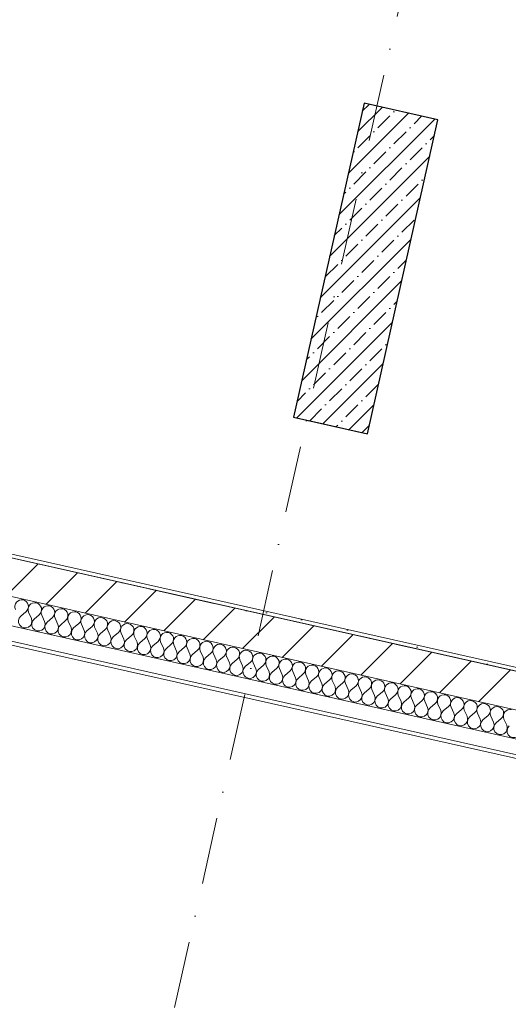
# Model space of a CAD drawing. Header units: millimetres. Extents: x -7218036 to -6881410, y 6117771 to 6219607.
# Tile 10 of 84: x -7176200 to -7173621, y 6132448 to 6137648. Entities that reach past the tile are written whole.
import ezdxf
from ezdxf.enums import TextEntityAlignment as Align

# ---------------------------------------------------------------- set-up
doc = ezdxf.new("R2010")
doc.units = ezdxf.units.MM
doc.header["$MEASUREMENT"] = 0
doc.linetypes.add('Штрихпунктирная', pattern=[670.277762, 352.777767, -176.388884, 0, -141.111112])
for name, color, linetype in [('S - МОП.АР', 7, 'Continuous'), ('АР-Стены_внешние_.АР', 7, 'Continuous'), ('АР-Стены_внутренние_пилоны.АР', 7, 'Continuous'), ('АР-Чертеж-Оси_Осевые размеры.АР', 7, 'Continuous')]:
    doc.layers.add(name, color=color, linetype=linetype)
for name, color, linetype, lineweight in [('АР-Стены_внешние_.АР_Ном._пера__1', 7, 'Continuous', 0), ('АР-Стены_внутренние_пилоны.АР_Ном._пера__1', 7, 'Continuous', 15), ('АР-Чертеж-Оси_Осевые размеры.АР_Ном._пера__120', 7, 'Continuous', 0)]:
    doc.layers.add(name, color=color, linetype=linetype, lineweight=lineweight)
doc.styles.add('РЎР“Р•РќР•Р\xa0Р\x98Р\xa0_РЎРўР\x98Р›Р¬_3', font='GOTHIC.TTF')

# ---------------------------------------------------------------- blocks, each defined once
blk = doc.blocks.new('*X17', base_point=(-6566190.3, 6562677.8))
at = {"layer": 'АР-Стены_внешние_.АР_Ном._пера__1', "color": 7, "linetype": 'Continuous', "lineweight": 0}
for p, q in [((-7176193.9, 6134498.4), (-7176166.8, 6134521.6)), ((-7176138.2, 6134485.9), (-7176152.8, 6134518.5)), ((-7176124.2, 6134482.8), (-7176097.1, 6134506)), ((-7176068.5, 6134470.3), (-7176083.1, 6134502.8)), ((-7176054.6, 6134467.1), (-7176027.4, 6134490.3)), ((-7175998.8, 6134454.6), (-7176013.4, 6134487.2)), ((-7175984.9, 6134451.5), (-7175957.7, 6134474.7)), ((-7175929.1, 6134439), (-7175943.8, 6134471.5)), ((-7175915.2, 6134435.8), (-7175888, 6134459)), ((-7175859.4, 6134423.3), (-7175874.1, 6134455.9)), ((-7175845.5, 6134420.2), (-7175818.3, 6134443.4)), ((-7175789.7, 6134407.7), (-7175804.4, 6134440.2)), ((-7175775.8, 6134404.5), (-7175748.6, 6134427.7)), ((-7175720, 6134392), (-7175734.7, 6134424.6)), ((-7175706.1, 6134388.9), (-7175678.9, 6134412.1)), ((-7175650.3, 6134376.4), (-7175665, 6134408.9)), ((-7175636.4, 6134373.2), (-7175609.2, 6134396.4)), ((-7175580.6, 6134360.7), (-7175595.3, 6134393.3)), ((-7175566.7, 6134357.6), (-7175539.5, 6134380.8)), ((-7175511, 6134345.1), (-7175525.6, 6134377.6)), ((-7175497, 6134341.9), (-7175469.8, 6134365.1)), ((-7175441.3, 6134329.4), (-7175455.9, 6134362)), ((-7175427.3, 6134326.3), (-7175400.2, 6134349.5)), ((-7175371.6, 6134313.8), (-7175386.2, 6134346.3)), ((-7175357.6, 6134310.6), (-7175330.5, 6134333.8)), ((-7175301.9, 6134298.1), (-7175316.5, 6134330.7)), ((-7175287.9, 6134295), (-7175260.8, 6134318.1)), ((-7175232.2, 6134282.4), (-7175246.8, 6134315)), ((-7175218.2, 6134279.3), (-7175191.1, 6134302.5)), ((-7175162.5, 6134266.8), (-7175177.1, 6134299.4)), ((-7175148.5, 6134263.7), (-7175121.4, 6134286.8)), ((-7175092.8, 6134251.1), (-7175107.4, 6134283.7)), ((-7175078.9, 6134248), (-7175051.7, 6134271.2)), ((-7175023.1, 6134235.5), (-7175037.7, 6134268.1)), ((-7175009.2, 6134232.4), (-7174982, 6134255.5)), ((-7174953.4, 6134219.8), (-7174968.1, 6134252.4)), ((-7174939.5, 6134216.7), (-7174912.3, 6134239.9)), ((-7174883.7, 6134204.2), (-7174898.4, 6134236.8)), ((-7174869.8, 6134201.1), (-7174842.6, 6134224.2)), ((-7174814, 6134188.5), (-7174828.7, 6134221.1)), ((-7174800.1, 6134185.4), (-7174772.9, 6134208.6)), ((-7174744.3, 6134172.9), (-7174759, 6134205.5)), ((-7174730.4, 6134169.7), (-7174703.2, 6134192.9)), ((-7174674.6, 6134157.2), (-7174689.3, 6134189.8)), ((-7174660.7, 6134154.1), (-7174633.5, 6134177.3)), ((-7174604.9, 6134141.6), (-7174619.6, 6134174.1)), ((-7174591, 6134138.4), (-7174563.8, 6134161.6)), ((-7174535.3, 6134125.9), (-7174549.9, 6134158.5)), ((-7174521.3, 6134122.8), (-7174494.1, 6134146)), ((-7174465.6, 6134110.3), (-7174480.2, 6134142.8)), ((-7174451.6, 6134107.1), (-7174424.5, 6134130.3)), ((-7174395.9, 6134094.6), (-7174410.5, 6134127.2)), ((-7174381.9, 6134091.5), (-7174354.8, 6134114.7)), ((-7174326.2, 6134079), (-7174340.8, 6134111.5)), ((-7174312.2, 6134075.8), (-7174285.1, 6134099)), ((-7174256.5, 6134063.3), (-7174271.1, 6134095.9)), ((-7174242.5, 6134060.2), (-7174215.4, 6134083.4)), ((-7174186.8, 6134047.7), (-7174201.4, 6134080.2)), ((-7174172.9, 6134044.5), (-7174145.7, 6134067.7)), ((-7174117.1, 6134032), (-7174131.7, 6134064.6)), ((-7174103.2, 6134028.9), (-7174076, 6134052.1)), ((-7174047.4, 6134016.4), (-7174062.1, 6134048.9)), ((-7174033.5, 6134013.2), (-7174006.3, 6134036.4)), ((-7173977.7, 6134000.7), (-7173992.4, 6134033.3)), ((-7173963.8, 6133997.6), (-7173936.6, 6134020.8)), ((-7173908, 6133985.1), (-7173922.7, 6134017.6)), ((-7173894.1, 6133981.9), (-7173866.9, 6134005.1)), ((-7173838.3, 6133969.4), (-7173853, 6134002)), ((-7173824.4, 6133966.3), (-7173797.2, 6133989.5)), ((-7173768.6, 6133953.7), (-7173783.3, 6133986.3)), ((-7173754.7, 6133950.6), (-7173727.5, 6133973.8)), ((-7173698.9, 6133938.1), (-7173713.6, 6133970.7)), ((-7173685, 6133935), (-7173657.8, 6133958.1)), ((-7173629.3, 6133922.4), (-7173643.9, 6133955))]:
    blk.add_line(p, q, dxfattribs=at)
for centre, start, end in [((-7176189.9, 6134548.8), 77.342, 204.2119), ((-7176189.9, 6134548.8), 310.4721, 77.342), ((-7176120.3, 6134533.1), 77.342, 204.2119), ((-7176120.3, 6134533.1), 310.4721, 77.342), ((-7176050.6, 6134517.5), 77.342, 204.2119), ((-7176050.6, 6134517.5), 310.4721, 77.342), ((-7175980.9, 6134501.8), 77.342, 204.2119), ((-7175980.9, 6134501.8), 310.4721, 77.342), ((-7176170.8, 6134471.3), 130.4721, 24.2119), ((-7176101.1, 6134455.6), 130.4721, 24.2119), ((-7175911.2, 6134486.2), 77.342, 204.2119), ((-7175911.2, 6134486.2), 310.4721, 77.342), ((-7175841.5, 6134470.5), 77.342, 204.2119), ((-7175841.5, 6134470.5), 310.4721, 77.342), ((-7175771.8, 6134454.9), 77.342, 204.2119), ((-7175771.8, 6134454.9), 310.4721, 77.342), ((-7176031.4, 6134440), 130.4721, 24.2119), ((-7175961.7, 6134424.3), 130.4721, 24.2119), ((-7175892, 6134408.7), 130.4721, 24.2119), ((-7175702.1, 6134439.2), 77.342, 204.2119), ((-7175702.1, 6134439.2), 310.4721, 77.342), ((-7175632.4, 6134423.6), 77.342, 204.2119), ((-7175632.4, 6134423.6), 310.4721, 77.342), ((-7175562.7, 6134407.9), 77.342, 204.2119), ((-7175562.7, 6134407.9), 310.4721, 77.342), ((-7175493, 6134392.3), 77.342, 204.2119), ((-7175493, 6134392.3), 310.4721, 77.342), ((-7175822.3, 6134393), 130.4721, 24.2119), ((-7175752.6, 6134377.4), 130.4721, 24.2119), ((-7175682.9, 6134361.7), 130.4721, 24.2119), ((-7175613.2, 6134346.1), 130.4721, 24.2119), ((-7175423.3, 6134376.6), 77.342, 204.2119), ((-7175423.3, 6134376.6), 310.4721, 77.342), ((-7175353.6, 6134361), 77.342, 204.2119), ((-7175353.6, 6134361), 310.4721, 77.342), ((-7175283.9, 6134345.3), 77.342, 204.2119), ((-7175283.9, 6134345.3), 310.4721, 77.342), ((-7175543.5, 6134330.4), 130.4721, 24.2119), ((-7175473.8, 6134314.8), 130.4721, 24.2119), ((-7175404.1, 6134299.1), 130.4721, 24.2119), ((-7175214.3, 6134329.7), 77.342, 204.2119), ((-7175214.3, 6134329.7), 310.4721, 77.342), ((-7175144.6, 6134314), 77.342, 204.2119), ((-7175144.6, 6134314), 310.4721, 77.342), ((-7175074.9, 6134298.4), 77.342, 204.2119), ((-7175074.9, 6134298.4), 310.4721, 77.342), ((-7175334.4, 6134283.5), 130.4721, 24.2119), ((-7175264.8, 6134267.8), 130.4721, 24.2119), ((-7175195.1, 6134252.1), 130.4721, 24.2119), ((-7175005.2, 6134282.7), 77.342, 204.2119), ((-7175005.2, 6134282.7), 310.4721, 77.342), ((-7174935.5, 6134267.1), 77.342, 204.2119), ((-7174935.5, 6134267.1), 310.4721, 77.342), ((-7174865.8, 6134251.4), 77.342, 204.2119), ((-7174865.8, 6134251.4), 310.4721, 77.342), ((-7174796.1, 6134235.8), 77.342, 204.2119), ((-7174796.1, 6134235.8), 310.4721, 77.342), ((-7175125.4, 6134236.5), 130.4721, 24.2119), ((-7175055.7, 6134220.8), 130.4721, 24.2119), ((-7174986, 6134205.2), 130.4721, 24.2119), ((-7174726.4, 6134220.1), 77.342, 204.2119), ((-7174726.4, 6134220.1), 310.4721, 77.342), ((-7174656.7, 6134204.4), 77.342, 204.2119), ((-7174656.7, 6134204.4), 310.4721, 77.342), ((-7174587, 6134188.8), 77.342, 204.2119), ((-7174587, 6134188.8), 310.4721, 77.342), ((-7174916.3, 6134189.5), 130.4721, 24.2119), ((-7174846.6, 6134173.9), 130.4721, 24.2119), ((-7174776.9, 6134158.2), 130.4721, 24.2119), ((-7174707.2, 6134142.6), 130.4721, 24.2119), ((-7174517.3, 6134173.1), 77.342, 204.2119), ((-7174517.3, 6134173.1), 310.4721, 77.342), ((-7174447.6, 6134157.5), 77.342, 204.2119), ((-7174447.6, 6134157.5), 310.4721, 77.342), ((-7174377.9, 6134141.8), 77.342, 204.2119), ((-7174377.9, 6134141.8), 310.4721, 77.342), ((-7174637.5, 6134126.9), 130.4721, 24.2119), ((-7174567.8, 6134111.3), 130.4721, 24.2119), ((-7174498.1, 6134095.6), 130.4721, 24.2119), ((-7174308.3, 6134126.2), 77.342, 204.2119), ((-7174308.3, 6134126.2), 310.4721, 77.342), ((-7174238.6, 6134110.5), 77.342, 204.2119), ((-7174238.6, 6134110.5), 310.4721, 77.342), ((-7174168.9, 6134094.9), 77.342, 204.2119), ((-7174168.9, 6134094.9), 310.4721, 77.342), ((-7174099.2, 6134079.2), 77.342, 204.2119), ((-7174099.2, 6134079.2), 310.4721, 77.342), ((-7174428.4, 6134080), 130.4721, 24.2119), ((-7174358.8, 6134064.3), 130.4721, 24.2119), ((-7174289.1, 6134048.7), 130.4721, 24.2119), ((-7174029.5, 6134063.6), 77.342, 204.2119), ((-7174029.5, 6134063.6), 310.4721, 77.342), ((-7173959.8, 6134047.9), 77.342, 204.2119), ((-7173959.8, 6134047.9), 310.4721, 77.342), ((-7173890.1, 6134032.3), 77.342, 204.2119), ((-7173890.1, 6134032.3), 310.4721, 77.342), ((-7174219.4, 6134033), 130.4721, 24.2119), ((-7174149.7, 6134017.4), 130.4721, 24.2119), ((-7174080, 6134001.7), 130.4721, 24.2119), ((-7174010.3, 6133986.1), 130.4721, 24.2119), ((-7173820.4, 6134016.6), 77.342, 204.2119), ((-7173820.4, 6134016.6), 310.4721, 77.342), ((-7173750.7, 6134001), 77.342, 204.2119), ((-7173750.7, 6134001), 310.4721, 77.342), ((-7173681, 6133985.3), 77.342, 204.2119), ((-7173681, 6133985.3), 310.4721, 77.342), ((-7173940.6, 6133970.4), 130.4721, 24.2119), ((-7173870.9, 6133954.8), 130.4721, 24.2119), ((-7173801.2, 6133939.1), 130.4721, 24.2119), ((-7173611.3, 6133969.7), 77.342, 204.2119), ((-7173731.5, 6133923.4), 130.4721, 24.2119), ((-7173661.8, 6133907.8), 130.4721, 24.2119), ((-7173592.1, 6133892.1), 130.4721, 24.2119)]:
    blk.add_arc(centre, 35.7, start, end, dxfattribs=at)
blk = doc.blocks.new('Стена_3_1', base_point=(-7185717.4, 6136933.8))
at = {"layer": 'АР-Стены_внешние_.АР', "linetype": 'Continuous', "lineweight": 0, "true_color": 0x000000}
h = blk.add_hatch(dxfattribs=at)
h.set_pattern_fill('ШТУКАТУРКА__ГИПС_01_0001', color=18, style=0, pattern_type=2)
h.set_pattern_definition([(45, (-6566190.34, 6563027.8), (-111.369318, 111.369318), [0, -105, 0, -157.5]), (110, (-6565840.34, 6563027.8), (148.001588, 53.868173), [0, -77, 0, -133])])
h.paths.add_polyline_path([(-7177955.8, 6135190.6), (-7171730.8, 6133792.6), (-7171726.5, 6133812.1), (-7177951.5, 6135210.2)])
h = blk.add_hatch(dxfattribs=at)
h.set_pattern_fill('БЛОКИ_БЕТОННЫЕ_ЭФФЕКТИВН_70', color=18, style=0, pattern_type=2)
h.set_pattern_definition([(45, (-6566190.34, 6562677.8), (-127.27922, 127.27922), [])])
h.paths.add_polyline_path([(-7177999.7, 6134995.5), (-7171774.7, 6133597.4), (-7171730.8, 6133792.6), (-7177955.8, 6135190.6)])
at = {"layer": 'АР-Стены_внешние_.АР_Ном._пера__1', "color": 7, "linetype": 'Continuous', "lineweight": 0}
for p, q in [((-7185850.1, 6136604.9), (-7171807.5, 6133451.1)), ((-7185900.9, 6136534.3), (-7171825.1, 6133373))]:
    blk.add_line(p, q, dxfattribs=at)
at = {"layer": 'АР-Стены_внешние_.АР_Ном._пера__1', "color": 7, "linetype": 'Continuous', "lineweight": 15}
for p, q in [((-7171730.8, 6133792.6), (-7177955.8, 6135190.6)), ((-7177999.7, 6134995.5), (-7171774.7, 6133597.4))]:
    blk.add_line(p, q, dxfattribs=at)
at = {"layer": 'АР-Стены_внешние_.АР_Ном._пера__1', "color": 7, "linetype": 'Continuous', "lineweight": 0, "flags": 128}
for points in [[(-7185913.6, 6136516.7), (-7171829.4, 6133353.5)], [(-7171726.5, 6133812.1), (-7177951.5, 6135210.2)]]:
    blk.add_lwpolyline(points, dxfattribs=at)
at = {"layer": 'АР-Стены_внешние_.АР', "color": 7, "lineweight": 0}
blk.add_blockref('*X17', (-6566190.3, 6562677.8), dxfattribs=at)
blk = doc.blocks.new('Стена_75_1', base_point=(-7174559.6, 6135505.6))
at = {"layer": 'АР-Стены_внутренние_пилоны.АР', "linetype": 'Continuous', "lineweight": 0, "true_color": 0x000000}
h = blk.add_hatch(dxfattribs=at)
h.set_pattern_fill('ЖЕЛЕЗОБЕТОН__PROJECT__0001', color=18, style=0, pattern_type=2)
h.set_pattern_definition([(45, (-6566190.34, 6562677.8), (-84.852814, 84.852814), []), (45, (-6566232.77, 6562720.22), (-84.852814, 84.852814), [90, -30, 0, -30])])
h.paths.add_polyline_path([(-7174364.4, 6135461.8), (-7173991.9, 6137118.8), (-7174382.2, 6137206.5), (-7174754.7, 6135549.5)])
at = {"layer": 'АР-Стены_внутренние_пилоны.АР_Ном._пера__1', "color": 7, "linetype": 'Continuous', "lineweight": 30, "flags": 128}
for points in [[(-7174382.2, 6137206.5), (-7174754.7, 6135549.5)], [(-7173991.9, 6137118.8), (-7174382.2, 6137206.5)], [(-7174364.4, 6135461.8), (-7173991.9, 6137118.8)], [(-7174754.7, 6135549.5), (-7174364.4, 6135461.8)]]:
    blk.add_lwpolyline(points, dxfattribs=at)
blk = doc.blocks.new('Стандартный Маркер Сетки[14]_1', base_point=(-7171413.6, 6150104.3))
at = {"layer": 'АР-Чертеж-Оси_Осевые размеры.АР_Ном._пера__120', "color": 7, "linetype": 'Штрихпунктирная', "lineweight": 0}
blk.add_line((-7171632.8, 6149128.6), (-7176195.3, 6128814.2), dxfattribs=at)
at = {"layer": 'АР-Чертеж-Оси_Осевые размеры.АР_Ном._пера__120', "color": 7, "lineweight": 0, "style": 'РЎР“Р•РќР•Р\xa0Р\x98Р\xa0_РЎРўР\x98Р›Р¬_3'}
blk.add_attdef('AC_MarkerText_1', text='', height=350, rotation=347.3417, dxfattribs=at).set_placement((-7176454, 6127531.7), align=Align.TOP_CENTER)
blk = doc.blocks.new('Стандартный Маркер Сетки[35]_1', base_point=(-7171413.6, 6150104.3))
at = {"layer": 'АР-Чертеж-Оси_Осевые размеры.АР_Ном._пера__120', "color": 7, "linetype": 'Штрихпунктирная', "lineweight": 0}
blk.add_line((-7171632.8, 6149128.6), (-7176195.3, 6128814.2), dxfattribs=at)
at = {"layer": 'АР-Чертеж-Оси_Осевые размеры.АР_Ном._пера__120', "color": 7, "lineweight": 0, "style": 'РЎР“Р•РќР•Р\xa0Р\x98Р\xa0_РЎРўР\x98Р›Р¬_3'}
blk.add_attdef('AC_MarkerText_1', text='', height=350, rotation=347.3417, dxfattribs=at).set_placement((-7176454, 6127531.7), align=Align.TOP_CENTER)
blk = doc.blocks.new('Стандартный Маркер Сетки[51]_1', base_point=(-7217047.9, 6143970.3))
at = {"layer": 'АР-Чертеж-Оси_Осевые размеры.АР_Ном._пера__120', "color": 7, "linetype": 'Штрихпунктирная', "lineweight": 0}
blk.add_line((-7216072.2, 6143751.1), (-7137131, 6126021.4), dxfattribs=at)
at = {"layer": 'АР-Чертеж-Оси_Осевые размеры.АР_Ном._пера__120', "color": 7, "lineweight": 0, "style": 'РЎР“Р•РќР•Р\xa0Р\x98Р\xa0_РЎРўР\x98Р›Р¬_3'}
for tag, p in [('AC_MarkerText_1_0', (-7217465.8, 6144260.9)), ('AC_MarkerText_1_1', (-7135597.5, 6125873.7))]:
    blk.add_attdef(tag, text='', height=350, rotation=347.3417, dxfattribs=at).set_placement(p, align=Align.TOP_CENTER)
blk = doc.blocks.new('Стандартный Маркер Сетки[61]_1', base_point=(-7217047.9, 6143970.3))
at = {"layer": 'АР-Чертеж-Оси_Осевые размеры.АР_Ном._пера__120', "color": 7, "linetype": 'Штрихпунктирная', "lineweight": 0}
blk.add_line((-7216072.2, 6143751.1), (-7137131, 6126021.4), dxfattribs=at)
at = {"layer": 'АР-Чертеж-Оси_Осевые размеры.АР_Ном._пера__120', "color": 7, "lineweight": 0, "style": 'РЎР“Р•РќР•Р\xa0Р\x98Р\xa0_РЎРўР\x98Р›Р¬_3'}
for tag, p in [('AC_MarkerText_1_0', (-7217465.8, 6144260.9)), ('AC_MarkerText_1_1', (-7135597.5, 6125873.7))]:
    blk.add_attdef(tag, text='', height=350, rotation=347.3417, dxfattribs=at).set_placement(p, align=Align.TOP_CENTER)
blk = doc.blocks.new('Стандартный Маркер Сетки[64]_1', base_point=(-7217047.9, 6143970.3))
at = {"layer": 'АР-Чертеж-Оси_Осевые размеры.АР_Ном._пера__120', "color": 7, "linetype": 'Штрихпунктирная', "lineweight": 0}
blk.add_line((-7216072.2, 6143751.1), (-7137131, 6126021.4), dxfattribs=at)
at = {"layer": 'АР-Чертеж-Оси_Осевые размеры.АР_Ном._пера__120', "color": 7, "lineweight": 0, "style": 'РЎР“Р•РќР•Р\xa0Р\x98Р\xa0_РЎРўР\x98Р›Р¬_3'}
for tag, p in [('AC_MarkerText_1_0', (-7217465.8, 6144260.9)), ('AC_MarkerText_1_1', (-7135597.5, 6125873.7))]:
    blk.add_attdef(tag, text='', height=350, rotation=347.3417, dxfattribs=at).set_placement(p, align=Align.TOP_CENTER)
blk = doc.blocks.new('Стандартный Маркер Сетки[68]_1', base_point=(-7217047.9, 6143970.3))
at = {"layer": 'АР-Чертеж-Оси_Осевые размеры.АР_Ном._пера__120', "color": 7, "linetype": 'Штрихпунктирная', "lineweight": 0}
blk.add_line((-7216072.2, 6143751.1), (-7137131, 6126021.4), dxfattribs=at)
at = {"layer": 'АР-Чертеж-Оси_Осевые размеры.АР_Ном._пера__120', "color": 7, "lineweight": 0, "style": 'РЎР“Р•РќР•Р\xa0Р\x98Р\xa0_РЎРўР\x98Р›Р¬_3'}
for tag, p in [('AC_MarkerText_1_0', (-7217465.8, 6144260.9)), ('AC_MarkerText_1_1', (-7135597.5, 6125873.7))]:
    blk.add_attdef(tag, text='', height=350, rotation=347.3417, dxfattribs=at).set_placement(p, align=Align.TOP_CENTER)

msp = doc.modelspace()

# ---------------------------------------------------------------- linework, layer by layer
at = {"layer": 'S - МОП.АР', "color": 254, "linetype": 'Continuous', "lineweight": 0, "true_color": 0xd1c7d6, "flags": 128}
msp.add_lwpolyline([(-7169353.6, 6140930.2), (-7170895.5, 6141276.5), (-7171011.7, 6140759.2), (-7175631.9, 6141796.9), (-7175526.8, 6142265.1), (-7183990.6, 6144166), (-7185619.8, 6136911.9), (-7182409.9, 6136191), (-7182058.5, 6137755.4), (-7181765.8, 6137689.7), (-7182117.2, 6136125.2), (-7178365.6, 6135282.6), (-7178113.6, 6136404.7), (-7177703.8, 6136312.7), (-7177955.9, 6135190.5), (-7171730.8, 6133792.5), (-7171478.8, 6134914.6), (-7171088.6, 6134826.9), (-7171340.6, 6133704.9), (-7168018.3, 6132958.7)], dxfattribs=at)
msp.add_lwpolyline([(-7174754.7, 6135549.5), (-7174382.2, 6137206.5), (-7173991.9, 6137118.8), (-7174364.4, 6135461.8), (-7174588.5, 6135512.1)], close=True, dxfattribs=at)

# ---------------------------------------------------------------- block references
at = {"layer": 'АР-Стены_внешние_.АР', "color": 7, "lineweight": 0}
msp.add_blockref('Стена_3_1', (-7185717.4, 6136933.8), dxfattribs=at)
at = {"layer": 'АР-Стены_внутренние_пилоны.АР', "color": 7, "lineweight": 0}
msp.add_blockref('Стена_75_1', (-7174559.6, 6135505.6), dxfattribs=at)
at = {"layer": 'АР-Чертеж-Оси_Осевые размеры.АР', "color": 8, "linetype": 'Continuous', "lineweight": 15}
for name, p in [('Стандартный Маркер Сетки[14]_1', (-7171413.6, 6150104.3)), ('Стандартный Маркер Сетки[35]_1', (-7171413.6, 6150104.3)), ('Стандартный Маркер Сетки[51]_1', (-7217047.9, 6143970.3)), ('Стандартный Маркер Сетки[61]_1', (-7217047.9, 6143970.3)), ('Стандартный Маркер Сетки[64]_1', (-7217047.9, 6143970.3)), ('Стандартный Маркер Сетки[68]_1', (-7217047.9, 6143970.3))]:
    msp.add_blockref(name, p, dxfattribs=at)

doc.saveas('drawing.dxf')
